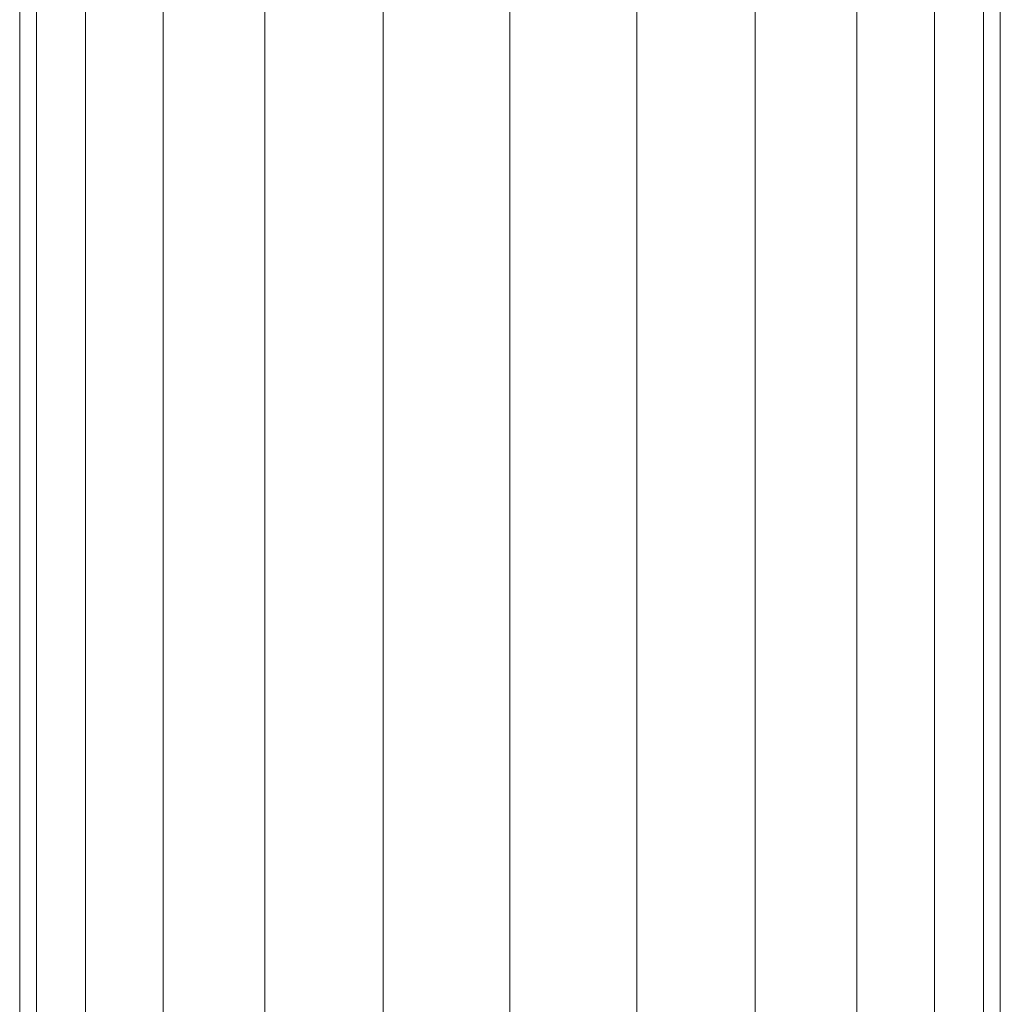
# Model space of a CAD drawing. Header units: inches. Extents: x 361 to 802, y -362 to 528.
# Tile 216 of 256: x 691.41 to 693.6, y 408.28 to 410.48. Entities that reach past the tile are written whole.
import ezdxf

# ---------------------------------------------------------------- set-up
doc = ezdxf.new("R2010")
doc.units = ezdxf.units.IN
doc.header["$MEASUREMENT"] = 0
doc.layers.add('E-POWR-CNDT', color=130, linetype='Continuous', lineweight=20)

msp = doc.modelspace()

# ---------------------------------------------------------------- meshes
at = {"layer": 'E-POWR-CNDT'}
mesh = msp.add_polyface(dxfattribs=at)
corners = [(691.4054, 35.6056, 183.75), (691.4428, 35.6056, 184.0343), (691.5526, 35.6056, 184.2993), (691.7271, 35.6056, 184.5268), (691.9547, 35.6056, 184.7013), (692.2196, 35.6056, 184.8111), (692.5039, 35.6056, 184.8485), (692.5039, 412.525, 184.8485), (692.2196, 412.525, 184.8111), (691.9547, 412.525, 184.7013), (691.7271, 412.525, 184.5268), (691.5526, 412.525, 184.2992), (691.4428, 412.525, 184.0343), (691.4054, 412.525, 183.75)]
mesh.append_faces([[corners[k] for k in face] for face in [(7, 8, 5, 6)]], dxfattribs={"vtx1": -1})
mesh.append_faces([[corners[k] for k in face] for face in [(8, 9, 4, 5), (3, 4, 9, 10), (11, 12, 1, 2), (2, 3, 10, 11)]], dxfattribs={"vtx1": -1, "vtx3": -1})
mesh.append_faces([[corners[k] for k in face] for face in [(12, 13, 0, 1)]], dxfattribs={"vtx3": -1})
mesh = msp.add_polyface(dxfattribs=at)
corners = [(692.5039, 35.6056, 182.6515), (692.2196, 35.6056, 182.6889), (691.9547, 35.6056, 182.7987), (691.7271, 35.6056, 182.9732), (691.5526, 35.6056, 183.2007), (691.4428, 35.6056, 183.4657), (691.4054, 35.6056, 183.75), (691.4054, 412.525, 183.75), (691.4428, 412.525, 183.4657), (691.5526, 412.525, 183.2008), (691.7271, 412.525, 182.9732), (691.9547, 412.525, 182.7987), (692.2196, 412.525, 182.6889), (692.5039, 412.525, 182.6515)]
mesh.append_faces([[corners[k] for k in face] for face in [(1, 12, 13, 0)]], dxfattribs={"vtx0": -1})
mesh.append_faces([[corners[k] for k in face] for face in [(5, 8, 9, 4), (4, 9, 10, 3), (2, 11, 12, 1), (11, 2, 3, 10)]], dxfattribs={"vtx0": -1, "vtx2": -1})
mesh.append_faces([[corners[k] for k in face] for face in [(5, 6, 7, 8)]], dxfattribs={"vtx3": -1})
mesh = msp.add_polyface(dxfattribs=at)
corners = [(692.5039, 35.6056, 184.8485), (692.7882, 35.6056, 184.8111), (693.0532, 35.6056, 184.7013), (693.2807, 35.6056, 184.5268), (693.4552, 35.6056, 184.2993), (693.565, 35.6056, 184.0343), (693.6024, 35.6056, 183.75), (693.6024, 412.525, 183.75), (693.565, 412.525, 184.0343), (693.4552, 412.525, 184.2993), (693.2807, 412.525, 184.5268), (693.0532, 412.525, 184.7013), (692.7882, 412.525, 184.8111), (692.5039, 412.525, 184.8485)]
mesh.append_faces([[corners[k] for k in face] for face in [(8, 9, 4, 5), (3, 4, 9, 10), (11, 12, 1, 2), (2, 3, 10, 11)]], dxfattribs={"vtx1": -1, "vtx3": -1})
mesh.append_faces([[corners[k] for k in face] for face in [(6, 7, 8, 5)]], dxfattribs={"vtx2": -1})
mesh.append_faces([[corners[k] for k in face] for face in [(12, 13, 0, 1)]], dxfattribs={"vtx3": -1})
mesh = msp.add_polyface(dxfattribs=at)
corners = [(693.6024, 35.6056, 183.75), (693.565, 35.6056, 183.4657), (693.4552, 35.6056, 183.2007), (693.2807, 35.6056, 182.9732), (693.0532, 35.6056, 182.7987), (692.7882, 35.6056, 182.6889), (692.5039, 35.6056, 182.6515), (692.5039, 412.525, 182.6515), (692.7882, 412.525, 182.6889), (693.0532, 412.525, 182.7987), (693.2807, 412.525, 182.9732), (693.4552, 412.525, 183.2007), (693.565, 412.525, 183.4657), (693.6024, 412.525, 183.75)]
mesh.append_faces([[corners[k] for k in face] for face in [(1, 12, 13, 0)]], dxfattribs={"vtx0": -1})
mesh.append_faces([[corners[k] for k in face] for face in [(5, 8, 9, 4), (4, 9, 10, 3), (2, 11, 12, 1), (11, 2, 3, 10)]], dxfattribs={"vtx0": -1, "vtx2": -1})
mesh.append_faces([[corners[k] for k in face] for face in [(6, 7, 8, 5)]], dxfattribs={"vtx2": -1})

doc.saveas('drawing.dxf')
